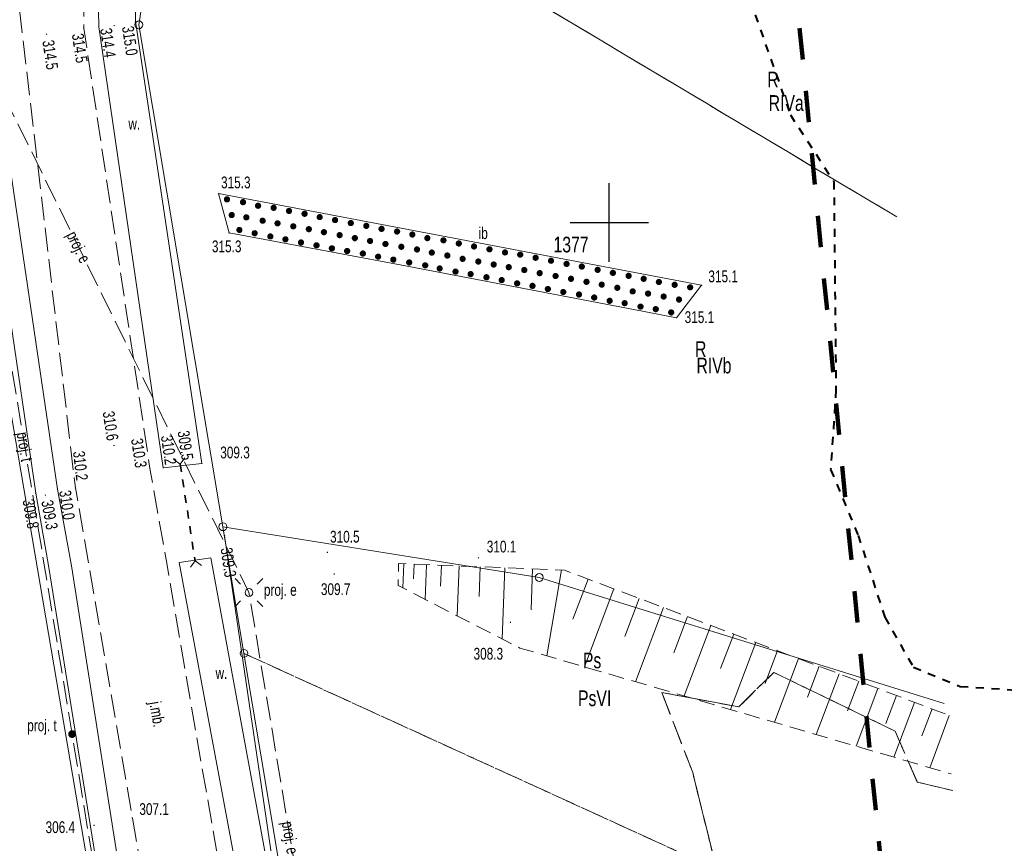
# Model space of a CAD drawing. Header units: metres. Extents: x 8377249 to 8377741, y 5529345 to 5529668.
# Tile 24 of 26: x 8377462 to 8377525, y 5529560 to 5529613. Entities that reach past the tile are written whole.
import ezdxf
from ezdxf.enums import TextEntityAlignment as Align

# ---------------------------------------------------------------- set-up
doc = ezdxf.new("R2010")
doc.units = ezdxf.units.M
doc.header["$MEASUREMENT"] = 0
for name, pattern in [('1.0_0.5', [1.5, 1, -0.5]), ('1.5_0.5', [2, 1.5, -0.5]), ('2.0_2.0', [4, 2, -2]), ('219-500', [0]), ('egkk-500', [2, 1.5, -0.5]), ('egug-500', [1, 0.5, -0.5]), ('otkz_500', [1, 0.5, -0.5]), ('supp_500', [1, 0.5, -0.5])]:
    doc.linetypes.add(name, pattern=pattern)
doc.layers.get('0').update_dxf_attribs({"color": 2, "linetype": 'CONTINUOUS', "lineweight": 5})
for name, color, linetype in [('!granica', 2, 'CONTINUOUS'), ('000 Inne (niezydentyfikowane)', 7, 'CONTINUOUS'), ('202-punkt graniczny', 7, 'CONTINUOUS'), ('209-oznaczenie konturu klasyfikacyjnego', 7, 'CONTINUOUS'), ('210-oznaczenie konturu użytku gruntowego', 7, 'CONTINUOUS'), ('211-numer działki ewidencyjnej', 7, 'CONTINUOUS'), ('217-kontur klasyfikacyjny', 7, 'CONTINUOUS'), ('218-kontur użytku gruntowego', 7, 'CONTINUOUS'), ('219-działka ewidencyjna', 7, 'CONTINUOUS'), ('inna budowla', 7, 'CONTINUOUS'), ('inna budowla-Atr17', 7, 'CONTINUOUS'), ('jezdnia', 7, 'CONTINUOUS'), ('latarnia - ob. projektowany', 7, 'CONTINUOUS'), ('Pieczątka na wyrysie', 7, 'CONTINUOUS'), ('pikieta naturalna', 7, 'CONTINUOUS'), ('przepust', 7, 'CONTINUOUS'), ('przewód elektroenergetyczny niskiego napięcia - ob. projektowany', 7, 'CONTINUOUS'), ('przewód elektroenergetyczny niskiego napięcia - ob. projektowany-Atr1', 7, 'CONTINUOUS'), ('przewód telekomunikacyjny napowietrzny - ob. projektowany', 7, 'CONTINUOUS'), ('przewód telekomunikacyjny napowietrzny - ob. projektowany-Atr1', 7, 'CONTINUOUS'), ('przewód telekomunikacyjny podziemny', 7, 'CONTINUOUS'), ('rzędna', 7, 'CONTINUOUS'), ('rzędna-Atr2', 7, 'CONTINUOUS'), ('rów przydrożny (poligon)', 7, 'CONTINUOUS'), ('skarpa nieumocniona', 7, 'CONTINUOUS'), ('słupek telekomunikacyjny - ob. projektowany', 7, 'CONTINUOUS')]:
    doc.layers.add(name, color=color, linetype=linetype)
for name, color, linetype, lineweight in [('isa_V1BD385C50508125_TUsr', 7, 'CONTINUOUS', 25), ('jezdnia-Atr17', 7, 'CONTINUOUS', 18), ('latarnia - ob. projektowany-Atr17', 7, 'CONTINUOUS', 18), ('pikieta naturalna-Atr2', 7, 'CONTINUOUS', 18), ('rów przydrożny (poligon)-Atr17', 7, 'CONTINUOUS', 18), ('słupek telekomunikacyjny - ob. projektowany-Atr17', 7, 'CONTINUOUS', 18)]:
    doc.layers.add(name, color=color, linetype=linetype, lineweight=lineweight)
doc.styles.get("Standard").update_dxf_attribs({"font": 'IC-isocp.shx', "width": 0.75, "oblique": 15})

# ---------------------------------------------------------------- blocks, each defined once
blk = doc.blocks.new('202')
at = {"color": 0, "linetype": 'Continuous', "lineweight": 0}
blk.add_circle((0, 0), 0.25, dxfattribs=at)
blk = doc.blocks.new('US25')
at = {"linetype": 'Continuous', "lineweight": 0}
h = blk.add_hatch(color=0, dxfattribs=at)
edge = h.paths.add_edge_path()
edge.add_arc((0, 0), 0.2, 0, 360)
blk = doc.blocks.new('PW01')
at = {"linetype": 'Continuous', "lineweight": 13}
h = blk.add_hatch(color=0, dxfattribs=at)
edge = h.paths.add_edge_path()
edge.add_arc((0, 0), 0.045, 0, 360)
blk = doc.blocks.new('IB05')
at = {"color": 0, "linetype": 'Continuous', "lineweight": 13}
for q in [(0.354, 0.354), (0.354, -0.354)]:
    blk.add_line((0, 0), q, dxfattribs=at)
blk = doc.blocks.new('SM01')
at = {"color": 0, "linetype": 'Continuous', "lineweight": 13}
for p, q in [((-0.53, 0.531), (-0.883, 0.884)), ((0.531, 0.531), (0.884, 0.884)), ((-0.53, -0.53), (-0.883, -0.883)), ((0.531, -0.53), (0.884, -0.883))]:
    blk.add_line(p, q, dxfattribs=at)
blk.add_circle((0, 0), 0.25, dxfattribs=at)
blk = doc.blocks.new('US09')
at = {"linetype": 'Continuous', "lineweight": 0}
h = blk.add_hatch(color=0, dxfattribs=at)
edge = h.paths.add_edge_path()
edge.add_arc((0, 0), 0.25, 0, 360)
blk = doc.blocks.new('m')
at = {"color": 0}
for p, q in [((8377500, 5529597.5), (8377500, 5529602.5)), ((8377497.5, 5529600), (8377502.5, 5529600))]:
    blk.add_line(p, q, dxfattribs=at)
at = {"layer": '000 Inne (niezydentyfikowane)', "color": 7, "linetype": 'Continuous', "lineweight": 18, "flags": 128}
for points in [[(8377486.92, 5529578.28), (8377486.86, 5529576.74)], [(8377487.58, 5529578.25), (8377487.54, 5529577.33)], [(8377488.37, 5529578.22), (8377488.28, 5529576.01)], [(8377489.31, 5529578.18), (8377489.26, 5529576.86)], [(8377490.44, 5529578.14), (8377490.32, 5529574.96)], [(8377491.79, 5529578.09), (8377491.71, 5529576.19)], [(8377493.36, 5529578.03), (8377493.18, 5529573.5)], [(8377495.12, 5529577.96), (8377495.02, 5529575.35)], [(8377496.96, 5529577.89), (8377496.03, 5529572.42)], [(8377498.65, 5529577.31), (8377497.69, 5529574.76)], [(8377500.3, 5529576.69), (8377498.42, 5529571.72)], [(8377501.9, 5529576.08), (8377500.98, 5529573.66)], [(8377503.46, 5529575.49), (8377501.67, 5529570.77)], [(8377504.98, 5529574.92), (8377504.11, 5529572.62)], [(8377506.47, 5529574.36), (8377504.77, 5529569.87)], [(8377507.92, 5529573.81), (8377507.09, 5529571.62)], [(8377509.33, 5529573.28), (8377507.71, 5529569.01)], [(8377510.7, 5529572.76), (8377509.92, 5529570.67)], [(8377512.05, 5529572.25), (8377510.51, 5529568.19)], [(8377513.36, 5529571.76), (8377512.61, 5529569.78)], [(8377514.63, 5529571.27), (8377513.17, 5529567.41)], [(8377515.88, 5529570.8), (8377515.17, 5529568.92)], [(8377517.09, 5529570.35), (8377515.71, 5529566.67)], [(8377518.28, 5529569.9), (8377517.6, 5529568.11)], [(8377519.43, 5529569.46), (8377518.11, 5529565.97)], [(8377520.56, 5529569.04), (8377519.91, 5529567.33)], [(8377521.65, 5529568.62), (8377520.4, 5529565.3)]]:
    blk.add_lwpolyline(points, dxfattribs=at)
at = {"layer": '217-kontur klasyfikacyjny', "color": 92, "linetype": 'egkk-500', "lineweight": 18, "flags": 128}
for points in [[(8377480.42, 5529622.96), (8377518.314, 5529600.355)], [(8377518.314, 5529600.355), (8377480.42, 5529622.96)], [(8377506.83, 5529558.84), (8377476.74, 5529572.58)], [(8377476.74, 5529572.58), (8377506.83, 5529558.84)], [(8377508.25, 5529569.17), (8377510.47, 5529571.37)], [(8377510.47, 5529571.37), (8377508.25, 5529569.17)], [(8377510.47, 5529571.37), (8377518.2, 5529567.63)], [(8377518.2, 5529567.63), (8377510.47, 5529571.37)], [(8377505.31, 5529564.99), (8377503.34, 5529570.09)], [(8377503.34, 5529570.09), (8377508.25, 5529569.17)], [(8377503.34, 5529570.09), (8377505.31, 5529564.99)], [(8377508.25, 5529569.17), (8377503.34, 5529570.09)], [(8377518.2, 5529567.63), (8377519.61, 5529564.38)], [(8377519.61, 5529564.38), (8377518.2, 5529567.63)], [(8377506.83, 5529558.84), (8377505.31, 5529564.99)], [(8377505.31, 5529564.99), (8377506.83, 5529558.84)], [(8377519.61, 5529564.38), (8377521.865, 5529563.842)], [(8377521.865, 5529563.842), (8377519.61, 5529564.38)]]:
    blk.add_lwpolyline(points, dxfattribs=at)
at = {"layer": '218-kontur użytku gruntowego', "color": 3, "linetype": 'egug-500', "lineweight": 18, "flags": 128}
for points in [[(8377480.42, 5529622.96), (8377518.314, 5529600.355)], [(8377518.314, 5529600.355), (8377480.42, 5529622.96)], [(8377476.74, 5529572.58), (8377506.83, 5529558.84)], [(8377506.83, 5529558.84), (8377476.74, 5529572.58)], [(8377510.47, 5529571.37), (8377508.25, 5529569.17)], [(8377508.25, 5529569.17), (8377510.47, 5529571.37)], [(8377518.2, 5529567.63), (8377510.47, 5529571.37)], [(8377510.47, 5529571.37), (8377518.2, 5529567.63)], [(8377503.34, 5529570.09), (8377505.31, 5529564.99)], [(8377508.25, 5529569.17), (8377503.34, 5529570.09)], [(8377505.31, 5529564.99), (8377503.34, 5529570.09)], [(8377503.34, 5529570.09), (8377508.25, 5529569.17)], [(8377519.61, 5529564.38), (8377518.2, 5529567.63)], [(8377518.2, 5529567.63), (8377519.61, 5529564.38)], [(8377505.31, 5529564.99), (8377506.83, 5529558.84)], [(8377506.83, 5529558.84), (8377505.31, 5529564.99)], [(8377521.865, 5529563.842), (8377519.61, 5529564.38)], [(8377519.61, 5529564.38), (8377521.865, 5529563.842)]]:
    blk.add_lwpolyline(points, dxfattribs=at)
at = {"layer": '219-działka ewidencyjna', "color": 7, "linetype": '219-500', "lineweight": 18, "flags": 128}
for points in [[(8377471.98, 5529625.13), (8377470.05, 5529612.59)], [(8377475.4, 5529580.64), (8377470.05, 5529612.59)], [(8377470.03, 5529540.18), (8377458.02, 5529610.63)], [(8377495.54, 5529577.41), (8377475.4, 5529580.64)], [(8377476.74, 5529572.58), (8377475.4, 5529580.64)], [(8377521.326, 5529569.382), (8377495.54, 5529577.41)], [(8377480.52, 5529550.06), (8377476.74, 5529572.58)]]:
    blk.add_lwpolyline(points, dxfattribs=at)
at = {"layer": 'inna budowla', "color": 7, "linetype": 'Continuous', "lineweight": 18, "flags": 128}
blk.add_lwpolyline([(8377475.12, 5529601.84), (8377475.79, 5529599.34), (8377486.68, 5529597.31), (8377502.22, 5529594.34), (8377504.28, 5529593.94), (8377505.88, 5529596.01)], close=True, dxfattribs=at)
at = {"layer": 'jezdnia', "color": 7, "linetype": '1.5_0.5', "lineweight": 18, "flags": 128}
blk.add_lwpolyline([(8377283.144, 5529593.01), (8377289.66, 5529576.44), (8377296.27, 5529560), (8377302.07, 5529550.43), (8377311.87, 5529539.72), (8377321.44, 5529532.01), (8377333.08, 5529525.23), (8377336.44, 5529523.17), (8377347.04, 5529517.14), (8377357.42, 5529511.57), (8377364.91, 5529506.84), (8377368.84, 5529504.63), (8377369.67, 5529505.21), (8377374.78, 5529504.38), (8377378.56, 5529503.18), (8377381.32, 5529501.98), (8377382.41, 5529500.95), (8377383.16, 5529499.4), (8377383.41, 5529498.3), (8377398.08, 5529492.24), (8377411.13, 5529488.31), (8377418.33, 5529487), (8377422.89, 5529486.54), (8377424.65, 5529486.32), (8377429.6, 5529486.17), (8377436.9, 5529486.34), (8377442.31, 5529486.7), (8377458.46, 5529490.15), (8377469.4, 5529497.25), (8377474.49, 5529503.23), (8377476.48, 5529506.89), (8377478.6, 5529512.54), (8377479.66, 5529519.27), (8377479.89, 5529528.7), (8377479.78, 5529531.63), (8377479.09, 5529535.77), (8377476.55, 5529551.02), (8377471.82, 5529578.31), (8377470.75, 5529584.35), (8377466.54, 5529612.38), (8377466.55, 5529629.77), (8377467.67, 5529634.01), (8377471.4, 5529641.19), (8377474.04, 5529644.66), (8377469.86, 5529647.28), (8377468.43, 5529644.8), (8377463.51, 5529635.43), (8377461.31, 5529623.29), (8377466.01, 5529583.11), (8377471.62, 5529550.62), (8377473.74, 5529537.55), (8377474.57, 5529530.99), (8377474.81, 5529527.61), (8377474.45, 5529520.19), (8377473.74, 5529515.3), (8377471.74, 5529509.33), (8377470.45, 5529506.72), (8377465.55, 5529500.85), (8377456.05, 5529494.71), (8377451.27, 5529493.76), (8377441.69, 5529491.79), (8377440.92, 5529491.69), (8377436.34, 5529491.36), (8377429.68, 5529491.17), (8377425.01, 5529491.4), (8377419.01, 5529491.93), (8377414.34, 5529492.64), (8377411.86, 5529493.14), (8377400.88, 5529496.37), (8377399.81, 5529496.66), (8377391.31, 5529500.55), (8377390.32, 5529501.03), (8377386.14, 5529503.37), (8377380.02, 5529506.56), (8377375.04, 5529509.04), (8377370.44, 5529511.09), (8377368.31, 5529511.87), (8377359.88, 5529515.88), (8377349.14, 5529521.46), (8377338.67, 5529527.08), (8377335.48, 5529529.18), (8377319.33, 5529539.78), (8377310.14, 5529548.36), (8377304.42, 5529555.91), (8377300.3, 5529563.28), (8377293.93, 5529578.63), (8377287.088, 5529596.149)], dxfattribs=at)
at = {"layer": 'Pieczątka na wyrysie', "color": 6, "linetype": '2.0_2.0', "lineweight": 100, "flags": 128}
blk.add_lwpolyline([(8377323.73, 5529422.76), (8377420.35, 5529432.38), (8377449.98, 5529461.04), (8377474.1, 5529459.19), (8377505.85, 5529470.12), (8377522.08, 5529509.99), (8377508.32, 5529651.45), (8377422.59, 5529668.03), (8377402.84, 5529617.58), (8377398.96, 5529555.85), (8377347.1, 5529582.31), (8377323.82, 5529618.99), (8377254.67, 5529563.96), (8377272.05, 5529523.3), (8377279.63, 5529487.85), (8377300.02, 5529444.79)], close=True, dxfattribs=at)
at = {"layer": 'przepust', "color": 7, "linetype": 'otkz_500', "lineweight": 35, "flags": 128}
blk.add_lwpolyline([(8377472.68, 5529584.63), (8377473.63, 5529578.46)], dxfattribs=at)
at = {"layer": 'przewód elektroenergetyczny niskiego napięcia - ob. projektowany', "color": 1, "linetype": '1.5_0.5', "lineweight": 18, "flags": 128}
blk.add_lwpolyline([(8377500.424, 5529658.07), (8377484.71, 5529646.87), (8377458.47, 5529614.13), (8377477.06, 5529576.45), (8377484.01, 5529535.04), (8377480.46, 5529493.18), (8377440.11, 5529481.49), (8377399.05, 5529490.32), (8377360.65, 5529507.31), (8377330.78, 5529536.88), (8377295.57, 5529559.72), (8377282.278, 5529592.321)], dxfattribs=at)
at = {"layer": 'przewód telekomunikacyjny napowietrzny - ob. projektowany', "color": 30, "linetype": '1.5_0.5', "lineweight": 18, "flags": 128}
blk.add_lwpolyline([(8377478.382, 5529662.333), (8377467.4, 5529656.04), (8377458.44, 5529632.95), (8377460.92, 5529597.04), (8377465.8, 5529567.44), (8377470.67, 5529537.84), (8377481.89, 5529520.09), (8377477.31, 5529500.26), (8377460.87, 5529487.91), (8377429.09, 5529482.76)], dxfattribs=at)
at = {"layer": 'przewód telekomunikacyjny podziemny', "color": 30, "linetype": 'Continuous', "lineweight": 18, "flags": 128}
blk.add_lwpolyline([(8377439.983, 5529444.414), (8377441.76, 5529449.27), (8377449.51, 5529467.92), (8377454.57, 5529482.87), (8377473.89, 5529491.27), (8377478.19, 5529495.87), (8377482.81, 5529511.71), (8377483.64, 5529524.94), (8377475.51, 5529580.07)], dxfattribs=at)
at = {"layer": 'rów przydrożny (poligon)', "color": 7, "linetype": 'Continuous', "lineweight": 18, "flags": 128}
for points in [[(8377458.17, 5529632.96), (8377458.09, 5529622.5), (8377459.15, 5529612.19), (8377463.48, 5529582.78), (8377464.29, 5529578.17), (8377468.26, 5529553.51), (8377469.61, 5529553.75), (8377465.76, 5529578.15), (8377464.86, 5529583.04), (8377460.55, 5529612.13), (8377460.05, 5529622.4), (8377460.18, 5529632.18)], [(8377467.23, 5529625.82), (8377467.5, 5529612.45), (8377471.6, 5529584.39), (8377474.06, 5529584.67), (8377469.83, 5529612.82), (8377469.7, 5529625.98)], [(8377472.61, 5529578.37), (8377477.67, 5529551.28), (8377480.52, 5529530.04), (8377482.74, 5529529.53), (8377479.61, 5529551.57), (8377474.63, 5529578.65)]]:
    blk.add_lwpolyline(points, close=True, dxfattribs=at)
at = {"layer": 'skarpa nieumocniona', "color": 7, "linetype": '1.0_0.5', "lineweight": 18, "flags": 128}
blk.add_lwpolyline([(8377521.391, 5529568.722), (8377497.14, 5529577.88), (8377486.58, 5529578.29), (8377486.56, 5529576.89), (8377494.31, 5529572.92), (8377521.762, 5529564.904)], dxfattribs=at)
blk.add_lwpolyline([(8377521.391, 5529568.722), (8377497.14, 5529577.88), (8377486.58, 5529578.29), (8377486.56, 5529576.89), (8377494.31, 5529572.92), (8377521.762, 5529564.904)], dxfattribs=at)
at = {"layer": '202-punkt graniczny', "color": 7, "linetype": 'Continuous', "lineweight": 18}
for p in [(8377470.05, 5529612.59), (8377475.4, 5529580.64), (8377495.54, 5529577.41), (8377476.74, 5529572.58)]:
    blk.add_blockref('202', p, dxfattribs=at)
at = {"layer": 'inna budowla', "color": 7, "linetype": 'Continuous', "lineweight": 18}
for p, rotation in [((8377475.66, 5529601.48), 348.5730000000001), ((8377476.68, 5529601.3), 351.5450000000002), ((8377477.64, 5529601.07), 351.142), ((8377475.96, 5529600.48), 350.0360000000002), ((8377478.63, 5529600.94), 347.9490000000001), ((8377479.61, 5529600.74), 349.6459999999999), ((8377480.6, 5529600.56), 348.943), ((8377476.89, 5529600.33), 352.673), ((8377477.93, 5529600.12), 350.188), ((8377478.88, 5529599.95), 350.0360000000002), ((8377481.56, 5529600.35), 348.69), ((8377482.54, 5529600.16), 350.91), ((8377483.54, 5529599.97), 350.91), ((8377476.45, 5529599.53), 351.869), ((8377477.42, 5529599.32), 349.641), ((8377479.88, 5529599.76), 350.3949999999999), ((8377480.87, 5529599.58), 348.8869999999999), ((8377481.83, 5529599.39), 349.992), ((8377482.83, 5529599.2), 349.592), ((8377484.53, 5529599.79), 346.504), ((8377485.5, 5529599.6), 350.106), ((8377486.49, 5529599.43), 348.518), ((8377487.46, 5529599.24), 350.096), ((8377478.42, 5529599.12), 348.4859999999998), ((8377479.38, 5529598.93), 350.4400000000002), ((8377480.37, 5529598.73), 351.142), ((8377483.8, 5529599.01), 348.8259999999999), ((8377484.77, 5529598.83), 348.53), ((8377485.75, 5529598.64), 349.854), ((8377488.42, 5529599.01), 349.215), ((8377489.44, 5529598.87), 348.8349999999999), ((8377490.42, 5529598.67), 349.695), ((8377481.36, 5529598.55), 350.6899999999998), ((8377482.34, 5529598.36), 350.537), ((8377483.31, 5529598.19), 349.786), ((8377484.31, 5529598.03), 349.8750000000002), ((8377486.76, 5529598.46), 348.4859999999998), ((8377487.76, 5529598.29), 348.0430000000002), ((8377488.7, 5529598.09), 348.559), ((8377491.39, 5529598.48), 349.695), ((8377492.37, 5529598.3), 349.439), ((8377493.36, 5529598.1), 349.3149999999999), ((8377494.33, 5529597.96), 349.351), ((8377485.28, 5529597.83), 350.272), ((8377486.25, 5529597.64), 351.869), ((8377487.26, 5529597.46), 348.69), ((8377489.69, 5529597.9), 351.253), ((8377490.66, 5529597.69), 348.996), ((8377491.66, 5529597.52), 349.1589999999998), ((8377492.64, 5529597.33), 351.06), ((8377495.31, 5529597.76), 347.9490000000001), ((8377496.29, 5529597.57), 347.3299999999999), ((8377497.28, 5529597.37), 349.5480000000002), ((8377488.28, 5529597.28), 348.69), ((8377489.2, 5529597.08), 347.254), ((8377490.21, 5529596.88), 350.166), ((8377491.17, 5529596.72), 347.1059999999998), ((8377493.6, 5529597.16), 345.963), ((8377494.59, 5529596.98), 347.872), ((8377495.57, 5529596.78), 345.403), ((8377498.25, 5529597.2), 349.3799999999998), ((8377499.26, 5529596.99), 350.4730000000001), ((8377500.23, 5529596.8), 348.6330000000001), ((8377492.18, 5529596.52), 350.537), ((8377493.15, 5529596.34), 348.9589999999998), ((8377494.13, 5529596.13), 351.5109999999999), ((8377496.58, 5529596.6), 346.185), ((8377497.56, 5529596.42), 346.607), ((8377498.55, 5529596.23), 349.287), ((8377499.52, 5529596.05), 347.56), ((8377501.23, 5529596.61), 349.351), ((8377502.19, 5529596.42), 348.079), ((8377503.16, 5529596.22), 347.4710000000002), ((8377495.11, 5529595.97), 347.7350000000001), ((8377496.09, 5529595.77), 350.537), ((8377497.07, 5529595.58), 348.44), ((8377498.07, 5529595.42), 347.905), ((8377500.51, 5529595.85), 349.028), ((8377501.49, 5529595.62), 348.4080000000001), ((8377502.47, 5529595.48), 346.1150000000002), ((8377504.16, 5529596.04), 351.326), ((8377505.15, 5529595.88), 346.185), ((8377499.04, 5529595.23), 349.7310000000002), ((8377500.02, 5529595.02), 347.9880000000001), ((8377500.98, 5529594.87), 348.301), ((8377503.46, 5529595.29), 349.5249999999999), ((8377504.44, 5529595.1), 344.9950000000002), ((8377501.99, 5529594.65), 351.674), ((8377502.96, 5529594.49), 348.158), ((8377503.94, 5529594.28), 346.938)]:
    blk.add_blockref('US25', p, dxfattribs=dict(at, rotation=rotation))
at = {"layer": 'latarnia - ob. projektowany', "color": 7, "linetype": 'Continuous', "lineweight": 18}
blk.add_blockref('SM01', (8377477.06, 5529576.45), dxfattribs=at)
at = {"layer": 'pikieta naturalna', "color": 7, "linetype": 'Continuous', "lineweight": 13}
for p in [(8377468.48, 5529612.54), (8377469.83, 5529612.82), (8377464.17, 5529611.99), (8377466.54, 5529612.38), (8377467.5, 5529612.45), (8377475.12, 5529601.84), (8377475.79, 5529599.34), (8377505.88, 5529596.01), (8377504.28, 5529593.94), (8377468.47, 5529585.81), (8377470.75, 5529584.35), (8377471.6, 5529584.39), (8377472.68, 5529584.63), (8377474.06, 5529584.67), (8377466.01, 5529583.11), (8377463.48, 5529582.78), (8377464.1, 5529582.65), (8377464.86, 5529583.04), (8377482.05, 5529579.01), (8377491.67, 5529578.66), (8377482.49, 5529577.63), (8377493.71, 5529574.55), (8377469.62, 5529562.11), (8377467.2, 5529561.63)]:
    blk.add_blockref('PW01', p, dxfattribs=at)
at = {"layer": 'przepust', "color": 7, "linetype": 'Continuous', "lineweight": 35}
for p, rotation in [((8377472.68, 5529584.63), 98.75299999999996), ((8377473.63, 5529578.46), 278.753)]:
    blk.add_blockref('IB05', p, dxfattribs=dict(at, rotation=rotation))
at = {"layer": 'rzędna', "color": 30, "linetype": 'Continuous', "lineweight": 18}
blk.add_blockref('PW01', (8377475.51, 5529580.07), dxfattribs=at)
at = {"layer": 'słupek telekomunikacyjny - ob. projektowany', "color": 30, "linetype": 'Continuous', "lineweight": 18}
blk.add_blockref('US09', (8377465.8, 5529567.44), dxfattribs=at)
at = {"layer": '209-oznaczenie konturu klasyfikacyjnego', "color": 92, "linetype": 'Continuous', "lineweight": 18, "width": 0.75}
for s, p in [('RIVa', (8377510.15, 5529608.11)), ('RIVb', (8377505.55, 5529591.4)), ('PsVI', (8377498.01, 5529570.22))]:
    blk.add_text(s, height=1, dxfattribs=at).set_placement(p, align=Align.TOP_LEFT)
at = {"layer": '210-oznaczenie konturu użytku gruntowego', "color": 3, "linetype": 'Continuous', "lineweight": 18, "width": 0.75}
for s, p in [('R', (8377510.06, 5529608.6)), ('R', (8377505.46, 5529591.45)), ('Ps', (8377498.32, 5529571.63))]:
    blk.add_text(s, height=1, dxfattribs=at).set_placement(p)
at = {"layer": '211-numer działki ewidencyjnej', "color": 7, "linetype": 'Continuous', "lineweight": 18, "width": 0.75}
blk.add_text('1377', height=1, dxfattribs=at).set_placement((8377496.45, 5529598.1))
at = {"layer": 'inna budowla-Atr17', "color": 7, "width": 0.75}
blk.add_text('ib', height=0.75, dxfattribs=at).set_placement((8377491.68, 5529598.95))
at = {"layer": 'jezdnia-Atr17', "color": 7, "width": 0.75}
blk.add_text('j.mb.', height=0.75, rotation=279.833, dxfattribs=at).set_placement((8377470.71, 5529569.45))
at = {"layer": 'latarnia - ob. projektowany-Atr17', "color": 7, "width": 0.75}
blk.add_text('proj. e', height=0.75, dxfattribs=at).set_placement((8377478.01, 5529576.24))
at = {"layer": 'pikieta naturalna-Atr2', "color": 7, "width": 0.75}
for s, rotation, p in [('314.5', 278.542, (8377466.52, 5529612.09)), ('315.0', 278.545, (8377469.71, 5529612.56)), ('309.8', 279.965, (8377463.38, 5529582.45))]:
    blk.add_text(s, height=0.75, rotation=rotation, dxfattribs=at).set_placement(p, align=Align.TOP_LEFT)
for s, rotation, p in [('314.4', 278.313, (8377467.58, 5529612.32)), ('310.0', 278.427, (8377464.97, 5529582.9))]:
    blk.add_text(s, height=0.75, rotation=rotation, dxfattribs=at).set_placement(p)
for s, rotation, p in [('314.5', 278.542, (8377464.27, 5529611.61)), ('309.3', 280.428, (8377464.2, 5529582.32))]:
    blk.add_text(s, height=0.75, rotation=rotation, dxfattribs=at).set_placement(p, align=Align.MIDDLE_LEFT)
for s, p in [('315.3', (8377475.28, 5529602.18)), ('315.1', (8377506.31, 5529596.2)), ('309.3', (8377475.23, 5529584.99)), ('310.5', (8377482.22, 5529579.63)), ('310.1', (8377492.2, 5529579)), ('307.1', (8377470.08, 5529562.29))]:
    blk.add_text(s, height=0.75, dxfattribs=at).set_placement(p)
for s, p in [('315.3', (8377475.64, 5529598.86)), ('309.7', (8377482.58, 5529577.04))]:
    blk.add_text(s, height=0.75, dxfattribs=at).set_placement(p, align=Align.TOP_CENTER)
blk.add_text('315.1', height=0.75, dxfattribs=at).set_placement((8377504.8, 5529593.98), align=Align.MIDDLE_LEFT)
for s, rotation, p in [('310.6', 278.542, (8377468.39, 5529586.13)), ('309.5', 278.545, (8377473.16, 5529584.89))]:
    blk.add_text(s, height=0.75, rotation=rotation, dxfattribs=at).set_placement(p, align=Align.MIDDLE_RIGHT)
blk.add_text('310.3', height=0.75, rotation=278.542, dxfattribs=at).set_placement((8377470.57, 5529584.46), align=Align.TOP_RIGHT)
for rotation, p in [(278.313, (8377471.72, 5529584.54)), (276.672, (8377466.07, 5529583.54))]:
    blk.add_text('310.2', height=0.75, rotation=rotation, dxfattribs=at).set_placement(p, align=Align.RIGHT)
for s, p in [('308.3', (8377493.24, 5529572.93)), ('306.4', (8377465.99, 5529561.89))]:
    blk.add_text(s, height=0.75, dxfattribs=at).set_placement(p, align=Align.TOP_RIGHT)
at = {"layer": 'przewód elektroenergetyczny niskiego napięcia - ob. projektowany-Atr1', "color": 1, "width": 0.75}
for rotation, p in [(296.26, (8377465.75, 5529599.38)), (279.527, (8377479.51, 5529561.88))]:
    blk.add_text('proj. e', height=0.75, rotation=rotation, dxfattribs=at).set_placement(p, align=Align.MIDDLE_LEFT)
at = {"layer": 'przewód telekomunikacyjny napowietrzny - ob. projektowany-Atr1', "color": 30, "width": 0.75}
blk.add_text('proj. t', height=0.75, rotation=279.362, dxfattribs=at).set_placement((8377462.63, 5529586.66), align=Align.MIDDLE_LEFT)
at = {"layer": 'rzędna-Atr2', "color": 30, "width": 0.75}
blk.add_text('309.3', height=0.75, rotation=278.389, dxfattribs=at).set_placement((8377475.62, 5529579.3), align=Align.MIDDLE_LEFT)
at = {"layer": 'rów przydrożny (poligon)-Atr17', "color": 7, "width": 0.75}
for p in [(8377469.38, 5529605.92), (8377474.93, 5529570.95)]:
    blk.add_text('w.', height=0.75, dxfattribs=at).set_placement(p)
at = {"layer": 'słupek telekomunikacyjny - ob. projektowany-Atr17', "color": 30, "width": 0.75}
blk.add_text('proj. t', height=0.75, dxfattribs=at).set_placement((8377462.94, 5529567.62))

msp = doc.modelspace()

# ---------------------------------------------------------------- linework, layer by layer
at = {"layer": '!granica', "color": 1, "linetype": 'supp_500', "lineweight": 40}
msp.add_lwpolyline([(8377459.389, 5529619.52), (8377466.354, 5529617.016), (8377472.237, 5529613.566), (8377473.252, 5529613.498), (8377477.649, 5529618.298), (8377482.857, 5529619.987), (8377486.036, 5529621.812), (8377490.094, 5529621.541), (8377497.127, 5529620.051), (8377500.17, 5529619.848), (8377505.039, 5529616.465), (8377508.961, 5529614.165), (8377511.529, 5529606.861), (8377514.301, 5529602.6), (8377514.433, 5529589.346), (8377514.094, 5529584.275), (8377515.851, 5529580.082), (8377517.541, 5529574.874), (8377519.366, 5529571.695), (8377522.342, 5529570.478), (8377528.428, 5529570.07)], dxfattribs=at)

# ---------------------------------------------------------------- block references
at = {"layer": 'isa_V1BD385C50508125_TUsr', "linetype": 'ByBlock'}
msp.add_blockref('m', (0, 0), dxfattribs=at)

doc.saveas('drawing.dxf')
